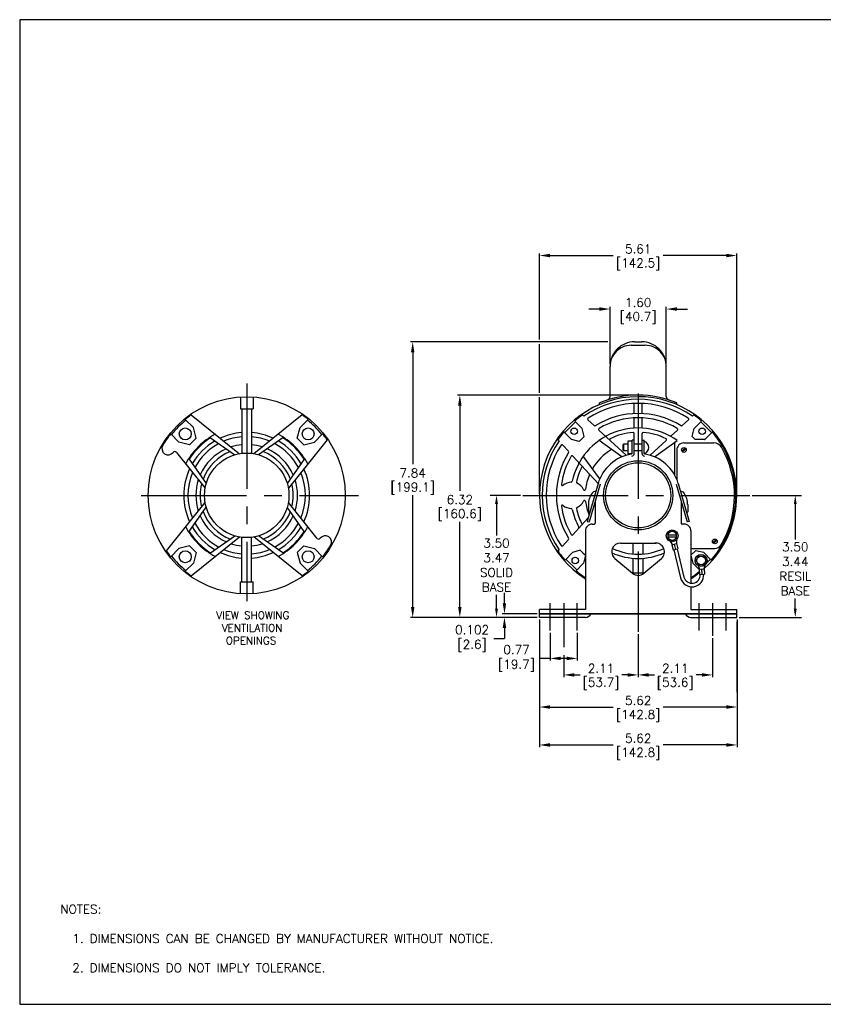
# Model space of a CAD drawing. Extents: x 897.4 to 937.4, y -8.5 to 19.5.
# Tile 1 of 2: x 897.4 to 920.3, y -8.5 to 19.5. Entities that reach past the tile are written whole.
import ezdxf

# ---------------------------------------------------------------- set-up
doc = ezdxf.new("R2010")
doc.units = 0
doc.header["$LTSCALE"] = 4
doc.header["$MEASUREMENT"] = 0
doc.linetypes.add('CENTER2', pattern=[1.125, 0.75, -0.125, 0.125, -0.125])
doc.layers.get('0').update_dxf_attribs({"linetype": 'CONTINUOUS'})
doc.layers.get('DEFPOINTS').update_dxf_attribs({"linetype": 'CONTINUOUS'})
for name, color, linetype in [('CENTER', 40, 'CENTER2'), ('DIMENSIONS', 140, 'CONTINUOUS'), ('DIMENSIONS @ 1', 140, 'CONTINUOUS'), ('TEXT', 140, 'CONTINUOUS'), ('TEXT @ 1', 140, 'CONTINUOUS')]:
    doc.layers.add(name, color=color, linetype=linetype)
doc.styles.add('ROMANS', font='romans.shx')
doc.styles.get("Standard").update_dxf_attribs({"font": 'romans.shx'})
doc.dimstyles.new('DIMSTYLE_1', dxfattribs={"dimtxt": 0.1, "dimasz": 0.15, "dimexe": 0.18, "dimexo": 0.0625, "dimgap": 0.09, "dimtad": 0, "dimtih": 1, "dimtoh": 1, "dimdec": 3, "dimzin": 4, "dimdsep": 46, "dimtxsty": 'Standard', "dimcen": 0.09, "dimadec": 0, "dimazin": 0, "dimtp": 0.005, "dimtm": 0.005, "dimtfac": 1, "dimtdec": 3, "dimtofl": 0, "dimtmove": 0, "dimatfit": 3, "dimfxl": 0, "dimtolj": 1, "dimtzin": 4, "dimarcsym": 0})
doc.dimstyles.get("Standard").update_dxf_attribs({"dimtxt": 0.25, "dimasz": 0.3, "dimexe": 0.0625, "dimexo": 0.0625, "dimgap": 0.0625, "dimtad": 0, "dimtih": 1, "dimtoh": 1, "dimzin": 0, "dimdsep": 46, "dimtxsty": 'Standard', "dimcen": 0, "dimadec": 0, "dimazin": 0, "dimtfac": 1, "dimtofl": 0, "dimtmove": 0, "dimatfit": 3, "dimfxl": 0, "dimtolj": 1, "dimtzin": 0, "dimarcsym": 0})

# ---------------------------------------------------------------- blocks, each defined once
blk = doc.blocks.new('*D133')
at = {"layer": 'DEFPOINTS', "color": 0}
for p in [(912.496, 2.092), (913.271, 2.092), (912.496, 1.302)]:
    blk.add_point(p, dxfattribs=at)
at = {"layer": 'TEXT', "color": 0, "lineweight": -2}
for p, q in [((912.496, 2.03), (912.496, 1.24)), ((913.271, 2.03), (913.271, 1.24)), ((912.496, 1.302), (912.196, 1.302)), ((912.971, 1.302), (912.796, 1.302))]:
    blk.add_line(p, q, dxfattribs=at)
at = {"layer": 'TEXT', "color": 0}
for points in [[(912.796, 1.352), (912.796, 1.252), (912.496, 1.302)], [(912.971, 1.352), (912.971, 1.252), (913.271, 1.302)]]:
    blk.add_solid(points, dxfattribs=at)
at = {"layer": 'TEXT', "color": 0, "insert": (911.455, 1.302), "char_height": 0.25, "attachment_point": 5}
blk.add_mtext('\\A1; 0.77\\P [19.7]', dxfattribs=at)
blk = doc.blocks.new('*D134')
at = {"layer": 'DEFPOINTS', "color": 0}
for p in [(915.002, 2.057), (912.888, 1.46), (912.888, 0.833)]:
    blk.add_point(p, dxfattribs=at)
at = {"layer": 'TEXT', "color": 0, "lineweight": -2}
for p, q in [((915.002, 1.994), (915.002, 0.77)), ((912.888, 1.397), (912.888, 0.77)), ((913.188, 0.833), (913.352, 0.833)), ((914.702, 0.833), (914.537, 0.833))]:
    blk.add_line(p, q, dxfattribs=at)
at = {"layer": 'TEXT', "color": 0}
for points in [[(913.188, 0.883), (913.188, 0.783), (912.888, 0.833)], [(914.702, 0.883), (914.702, 0.783), (915.002, 0.833)]]:
    blk.add_solid(points, dxfattribs=at)
at = {"layer": 'TEXT', "color": 0, "char_height": 0.25, "attachment_point": 5}
for s, insert in [('\\A1;2.11', (913.945, 1.02)), ('\\A1;[53.7]', (913.945, 0.58))]:
    blk.add_mtext(s, dxfattribs=dict(at, insert=insert))
blk = doc.blocks.new('*D135')
at = {"layer": 'DEFPOINTS', "color": 0}
for p in [(915.002, 2.057), (917.113, 1.941), (917.113, 0.833)]:
    blk.add_point(p, dxfattribs=at)
at = {"layer": 'TEXT', "color": 0, "lineweight": -2}
for p, q in [((915.002, 1.994), (915.002, 0.77)), ((917.113, 1.879), (917.113, 0.77)), ((915.302, 0.833), (915.465, 0.833)), ((916.813, 0.833), (916.649, 0.833))]:
    blk.add_line(p, q, dxfattribs=at)
at = {"layer": 'TEXT', "color": 0}
for points in [[(915.302, 0.883), (915.302, 0.783), (915.002, 0.833)], [(916.813, 0.883), (916.813, 0.783), (917.113, 0.833)]]:
    blk.add_solid(points, dxfattribs=at)
at = {"layer": 'TEXT', "color": 0, "char_height": 0.25, "attachment_point": 5}
for s, insert in [('\\A1;2.11', (916.057, 1.02)), ('\\A1;[53.6]', (916.057, 0.58))]:
    blk.add_mtext(s, dxfattribs=dict(at, insert=insert))
blk = doc.blocks.new('*D136')
at = {"layer": 'DEFPOINTS', "color": 0}
for p in [(912.191, 2.571), (911.198, 2.469), (912.191, 2.469)]:
    blk.add_point(p, dxfattribs=at)
at = {"layer": 'TEXT', "color": 0, "lineweight": -2}
for p, q in [((911.198, 2.871), (911.198, 3.171)), ((912.128, 2.571), (911.135, 2.571)), ((912.128, 2.469), (911.135, 2.469)), ((911.198, 2.169), (911.198, 1.869)), ((910.898, 1.869), (911.198, 1.869))]:
    blk.add_line(p, q, dxfattribs=at)
at = {"layer": 'TEXT', "color": 0}
for points in [[(911.148, 2.871), (911.248, 2.871), (911.198, 2.571)], [(911.148, 2.169), (911.248, 2.169), (911.198, 2.469)]]:
    blk.add_solid(points, dxfattribs=at)
at = {"layer": 'TEXT', "color": 0, "insert": (910.192, 1.869), "char_height": 0.25, "attachment_point": 5}
blk.add_mtext('\\A1; 0.102\\P [2.6]', dxfattribs=at)
blk = doc.blocks.new('*D115')
at = {"layer": 'DEFPOINTS', "color": 0}
for p in [(918.182, 5.94), (919.47, 5.94), (917.813, 2.469)]:
    blk.add_point(p, dxfattribs=at)
at = {"layer": 'DIMENSIONS', "color": 0, "lineweight": -2}
for p, q in [((918.245, 5.94), (919.65, 5.94)), ((919.47, 5.69), (919.47, 4.688)), ((919.47, 2.719), (919.47, 3.008)), ((917.875, 2.469), (919.65, 2.469))]:
    blk.add_line(p, q, dxfattribs=at)
at = {"layer": 'DIMENSIONS', "color": 0}
for points in [[(919.428, 5.69), (919.511, 5.69), (919.47, 5.94)], [(919.428, 2.719), (919.511, 2.719), (919.47, 2.469)]]:
    blk.add_solid(points, dxfattribs=at)
at = {"layer": 'DIMENSIONS', "color": 0, "insert": (919.47, 3.848), "char_height": 0.25, "attachment_point": 5}
blk.add_mtext('\\A1;3.50\\P3.44\\PRESIL\\PBASE', dxfattribs=at)
blk = doc.blocks.new('*D117')
at = {"layer": 'DEFPOINTS', "color": 0}
for p in [(910.972, 5.94), (911.719, 5.94), (912.091, 2.469)]:
    blk.add_point(p, dxfattribs=at)
at = {"layer": 'DIMENSIONS', "color": 0, "lineweight": -2}
for p, q in [((911.656, 5.94), (910.792, 5.94)), ((910.972, 5.69), (910.972, 4.794)), ((910.972, 2.719), (910.972, 3.114)), ((912.028, 2.469), (910.792, 2.469))]:
    blk.add_line(p, q, dxfattribs=at)
at = {"layer": 'DIMENSIONS', "color": 0}
for points in [[(910.931, 5.69), (911.014, 5.69), (910.972, 5.94)], [(910.931, 2.719), (911.014, 2.719), (910.972, 2.469)]]:
    blk.add_solid(points, dxfattribs=at)
at = {"layer": 'DIMENSIONS', "color": 0, "insert": (910.972, 3.954), "char_height": 0.25, "attachment_point": 5}
blk.add_mtext('\\A1;3.50\\P3.47\\PSOLID\\PBASE', dxfattribs=at)
blk = doc.blocks.new('*D137')
at = {"layer": 'DEFPOINTS', "color": 0}
for p in [(912.191, 2.469), (917.813, 2.469), (912.191, -0.08)]:
    blk.add_point(p, dxfattribs=at)
at = {"layer": 'TEXT', "color": 0, "lineweight": -2}
for p, q in [((912.191, 2.406), (912.191, -0.143)), ((917.813, 2.406), (917.813, -0.143)), ((912.491, -0.08), (914.29, -0.08)), ((917.513, -0.08), (915.713, -0.08))]:
    blk.add_line(p, q, dxfattribs=at)
at = {"layer": 'TEXT', "color": 0}
for points in [[(912.491, -0.03), (912.491, -0.13), (912.191, -0.08)], [(917.513, -0.03), (917.513, -0.13), (917.813, -0.08)]]:
    blk.add_solid(points, dxfattribs=at)
at = {"layer": 'TEXT', "color": 0, "char_height": 0.25, "attachment_point": 5}
for s, insert in [('\\A1;5.62', (915.002, 0.107)), ('\\A1;[142.8]', (915.002, -0.333))]:
    blk.add_mtext(s, dxfattribs=dict(at, insert=insert))
blk = doc.blocks.new('*D146')
at = {"layer": 'DEFPOINTS', "color": 0}
for p in [(908.588, 10.306), (914.201, 10.306), (912.191, 2.469)]:
    blk.add_point(p, dxfattribs=at)
at = {"layer": 'DIMENSIONS', "color": 0, "lineweight": -2}
for p, q in [((914.139, 10.306), (908.526, 10.306)), ((908.588, 10.006), (908.588, 6.828)), ((908.588, 2.769), (908.588, 5.947)), ((912.128, 2.469), (908.526, 2.469))]:
    blk.add_line(p, q, dxfattribs=at)
at = {"layer": 'DIMENSIONS', "color": 0}
for points in [[(908.538, 10.006), (908.638, 10.006), (908.588, 10.306)], [(908.538, 2.769), (908.638, 2.769), (908.588, 2.469)]]:
    blk.add_solid(points, dxfattribs=at)
at = {"layer": 'DIMENSIONS', "color": 0, "char_height": 0.25, "attachment_point": 5}
for s, insert in [('\\A1;7.84', (908.588, 6.575)), ('\\A1;[199.1]', (908.588, 6.134))]:
    blk.add_mtext(s, dxfattribs=dict(at, insert=insert))
blk = doc.blocks.new('*D147')
at = {"layer": 'DEFPOINTS', "color": 0}
for p in [(909.929, 8.792), (915.002, 8.792), (912.191, 2.469)]:
    blk.add_point(p, dxfattribs=at)
at = {"layer": 'DIMENSIONS', "color": 0, "lineweight": -2}
for p, q in [((914.939, 8.792), (909.866, 8.792)), ((909.929, 8.492), (909.929, 6.071)), ((909.929, 2.769), (909.929, 5.19)), ((912.128, 2.469), (909.866, 2.469))]:
    blk.add_line(p, q, dxfattribs=at)
at = {"layer": 'DIMENSIONS', "color": 0}
for points in [[(909.879, 8.492), (909.979, 8.492), (909.929, 8.792)], [(909.879, 2.769), (909.979, 2.769), (909.929, 2.469)]]:
    blk.add_solid(points, dxfattribs=at)
at = {"layer": 'DIMENSIONS', "color": 0, "char_height": 0.25, "attachment_point": 5}
for s, insert in [('\\A1;6.32', (909.929, 5.818)), ('\\A1;[160.6]', (909.929, 5.377))]:
    blk.add_mtext(s, dxfattribs=dict(at, insert=insert))
blk = doc.blocks.new('*D148')
at = {"layer": 'DEFPOINTS', "color": 0}
for p in [(912.191, 2.469), (917.813, 2.469), (917.813, -1.158)]:
    blk.add_point(p, dxfattribs=at)
at = {"layer": 'DIMENSIONS', "color": 0, "lineweight": -2}
for p, q in [((912.191, 2.406), (912.191, -1.22)), ((917.813, 2.406), (917.813, -1.22)), ((912.491, -1.158), (914.29, -1.158)), ((917.513, -1.158), (915.713, -1.158))]:
    blk.add_line(p, q, dxfattribs=at)
at = {"layer": 'DIMENSIONS', "color": 0}
for points in [[(912.491, -1.108), (912.491, -1.208), (912.191, -1.158)], [(917.513, -1.108), (917.513, -1.208), (917.813, -1.158)]]:
    blk.add_solid(points, dxfattribs=at)
at = {"layer": 'DIMENSIONS', "color": 0, "char_height": 0.25, "attachment_point": 5}
for s, insert in [('\\A1;5.62', (915.002, -0.97)), ('\\A1;[142.8]', (915.002, -1.411))]:
    blk.add_mtext(s, dxfattribs=dict(at, insert=insert))
blk = doc.blocks.new('*D150')
at = {"layer": 'DEFPOINTS', "color": 0}
for p in [(915.802, 11.237), (914.201, 9.606), (915.802, 9.606)]:
    blk.add_point(p, dxfattribs=at)
at = {"layer": 'DIMENSIONS', "color": 0, "lineweight": -2}
for p, q in [((913.901, 11.237), (913.601, 11.237)), ((914.201, 9.668), (914.201, 11.3)), ((915.802, 9.668), (915.802, 11.3)), ((916.102, 11.237), (916.402, 11.237))]:
    blk.add_line(p, q, dxfattribs=at)
at = {"layer": 'DIMENSIONS', "color": 0}
for points in [[(913.901, 11.287), (913.901, 11.187), (914.201, 11.237)], [(916.102, 11.287), (916.102, 11.187), (915.802, 11.237)]]:
    blk.add_solid(points, dxfattribs=at)
at = {"layer": 'DIMENSIONS', "color": 0, "char_height": 0.25, "attachment_point": 5}
for s, insert in [('\\A1;1.60', (915.002, 11.425)), ('\\A1;[40.7]', (915.002, 10.984))]:
    blk.add_mtext(s, dxfattribs=dict(at, insert=insert))
blk = doc.blocks.new('*D156')
at = {"layer": 'DEFPOINTS', "color": 0}
for p in [(917.807, 12.759), (912.196, 5.94), (917.807, 5.94)]:
    blk.add_point(p, dxfattribs=at)
at = {"layer": 'DIMENSIONS', "color": 0, "lineweight": -2}
for p, q in [((912.196, 10.368), (912.196, 12.821)), ((912.496, 12.759), (914.29, 12.759)), ((917.507, 12.759), (915.713, 12.759)), ((917.807, 6.002), (917.807, 12.821)), ((912.196, 8.854), (912.196, 10.243)), ((912.196, 6.002), (912.196, 8.729))]:
    blk.add_line(p, q, dxfattribs=at)
at = {"layer": 'DIMENSIONS', "color": 0}
for points in [[(912.496, 12.809), (912.496, 12.709), (912.196, 12.759)], [(917.507, 12.809), (917.507, 12.709), (917.807, 12.759)]]:
    blk.add_solid(points, dxfattribs=at)
at = {"layer": 'DIMENSIONS', "color": 0, "char_height": 0.25, "attachment_point": 5}
for s, insert in [('\\A1;5.61', (915.002, 12.946)), ('\\A1;[142.5]', (915.002, 12.506))]:
    blk.add_mtext(s, dxfattribs=dict(at, insert=insert))

msp = doc.modelspace()

# ---------------------------------------------------------------- linework, layer by layer
for p, q in [((914.80146, 10.20571), (915.2016, 10.20571)), ((914.90149, 10.30575), (915.10157, 10.30575)), ((914.20125, 8.75098), (914.20125, 9.60553)), ((915.80181, 8.75098), (915.80181, 9.6075)), ((903.68644, 8.73579), (903.68644, 8.40072)), ((904.04656, 8.73579), (904.04656, 8.40072)), ((903.68644, 8.40072), (904.04656, 8.40072)), ((903.72645, 8.40072), (903.72645, 7.13334)), ((904.00655, 8.40072), (904.00655, 7.13334)), ((913.90115, 8.52108), (913.90115, 8.57075)), ((914.89172, 8.26307), (914.89172, 8.55346)), ((915.11134, 8.26307), (915.11134, 8.55346)), ((916.10191, 8.52108), (916.10191, 8.57075)), ((902.28617, 8.22514), (903.66437, 7.12441)), ((905.44683, 8.22514), (904.06863, 7.12441)), ((913.45828, 8.19296), (913.42263, 8.22612)), ((914.89172, 7.85237), (914.89172, 8.14289)), ((915.11134, 7.85237), (915.11134, 8.14289)), ((916.54478, 8.19296), (916.58043, 8.22612)), ((902.1177, 8.09893), (902.35003, 7.8666)), ((902.43058, 7.56678), (902.35003, 7.8666)), ((905.30242, 7.56678), (905.38297, 7.8666)), ((905.6153, 8.09893), (905.38297, 7.8666)), ((912.91144, 7.72226), (913.21913, 8.02996)), ((913.19674, 8.05235), (913.40902, 7.84007)), ((913.46943, 7.6152), (913.40902, 7.84007)), ((913.74688, 7.92452), (913.57267, 8.08657)), ((916.25617, 7.92452), (916.43039, 8.08657)), ((916.53363, 7.6152), (916.59404, 7.84007)), ((916.80632, 8.05235), (916.59404, 7.84007)), ((917.09162, 7.72227), (916.78392, 8.02996)), ((901.70744, 7.68866), (901.93977, 7.45634)), ((902.23959, 7.37579), (902.43058, 7.56678)), ((902.84097, 7.57564), (903.53275, 7.09426)), ((904.89203, 7.57564), (904.20025, 7.09426)), ((905.49341, 7.37579), (905.30242, 7.56678)), ((906.02556, 7.68866), (905.79323, 7.45634)), ((912.88905, 7.74466), (913.10132, 7.53237)), ((913.39781, 7.54359), (913.46943, 7.6152)), ((914.66164, 7.07864), (913.88343, 7.7959)), ((914.89172, 7.1328), (914.89172, 7.69994)), ((915.11134, 7.1328), (915.11134, 7.69994)), ((916.11892, 7.79688), (915.94198, 7.6323)), ((916.62092, 7.52791), (916.53363, 7.6152)), ((917.11401, 7.74466), (916.90173, 7.53237)), ((902.23959, 7.37579), (901.93977, 7.45634)), ((906.15176, 7.52019), (905.05104, 6.142)), ((905.49341, 7.37579), (905.79323, 7.45634)), ((912.75065, 7.48634), (912.71764, 7.52216)), ((913.01807, 7.19622), (912.85667, 7.37133)), ((913.32619, 7.47197), (913.10132, 7.53237)), ((913.39781, 7.54359), (913.32619, 7.47197)), ((914.53263, 7.03186), (913.89044, 7.50039)), ((914.5799, 7.39539), (914.56478, 7.37038)), ((914.56478, 7.37038), (914.56478, 7.23034)), ((914.5799, 7.39539), (914.5799, 7.20532)), ((914.70515, 7.39539), (914.5799, 7.39539)), ((914.70495, 7.37038), (914.70495, 7.23034)), ((914.70515, 7.48467), (914.70515, 7.11604)), ((914.8287, 7.48467), (914.70515, 7.48467)), ((914.8287, 7.11604), (914.8287, 7.51294)), ((914.89172, 7.51294), (914.8287, 7.51294)), ((915.11134, 7.39539), (914.89172, 7.39539)), ((915.11134, 7.51294), (915.17436, 7.51294)), ((915.17436, 7.12705), (915.17436, 7.51294)), ((915.34142, 7.07864), (915.80098, 7.50221)), ((915.47043, 7.03186), (916.11262, 7.50039)), ((916.04189, 6.51429), (916.04189, 7.44878)), ((916.24335, 7.19682), (916.33802, 7.28741)), ((916.30198, 7.43039), (917.15421, 7.43039)), ((916.88514, 7.52791), (916.62092, 7.52791)), ((916.88514, 7.52791), (916.90173, 7.53237)), ((901.86678, 7.16268), (902.68196, 6.142)), ((913.86274, 6.27978), (913.14524, 7.05823)), ((913.90954, 6.40876), (913.441, 7.05095)), ((914.56478, 7.23034), (914.5799, 7.20532)), ((914.70515, 7.20532), (914.5799, 7.20532)), ((914.8287, 7.11604), (914.70515, 7.11604)), ((915.11134, 7.20532), (914.89172, 7.20532)), ((916.10191, 7.23031), (916.10191, 6.38874)), ((916.26367, 7.17471), (916.35921, 7.26615)), ((902.23072, 6.9654), (902.71212, 6.27362)), ((905.50228, 6.9654), (905.02089, 6.27362)), ((913.86043, 6.27185), (913.54879, 5.20062)), ((913.92094, 6.25423), (913.6093, 5.18302)), ((916.08212, 6.25423), (916.39376, 5.18302)), ((916.14263, 6.27185), (916.45427, 5.20062)), ((913.79717, 6.05441), (913.78737, 6.05441)), ((916.21569, 6.05441), (916.21318, 6.05441)), ((901.58125, 4.35955), (902.68196, 5.73774)), ((902.23072, 4.91434), (902.71212, 5.60612)), ((905.50228, 4.91434), (905.02089, 5.60612)), ((905.86622, 4.71706), (905.05104, 5.73774)), ((913.58604, 5.67928), (913.58604, 5.47286)), ((913.78111, 5.77357), (913.78111, 5.1491)), ((916.22195, 5.77358), (916.22195, 5.1491)), ((916.41703, 5.67928), (916.41703, 5.47286)), ((913.57374, 5.2864), (913.14524, 4.8215)), ((913.54879, 5.20062), (913.6093, 5.18302)), ((913.69108, 5.11909), (913.7511, 5.11909)), ((916.31199, 5.11909), (916.25196, 5.11909)), ((916.45427, 5.20062), (916.39376, 5.18302)), ((902.84097, 4.30409), (903.53275, 4.78549)), ((904.89203, 4.30409), (904.20025, 4.78549)), ((913.50101, 4.92902), (913.50082, 2.69292)), ((915.96982, 4.93237), (915.84478, 4.86018)), ((915.84478, 4.86018), (915.84478, 4.71579)), ((915.84478, 4.81299), (916.09486, 4.81299)), ((915.84478, 4.76298), (916.09486, 4.76298)), ((916.09486, 4.86018), (915.96982, 4.93237)), ((916.09486, 4.71579), (916.09486, 4.86018)), ((916.50205, 4.92902), (916.50205, 3.44002)), ((902.23959, 4.50395), (901.93977, 4.4234)), ((902.43058, 4.31296), (902.23959, 4.50395)), ((902.28618, 3.65461), (903.66438, 4.75533)), ((903.72645, 3.47902), (903.72645, 4.74639)), ((904.00655, 3.47902), (904.00655, 4.74639)), ((905.44683, 3.65462), (904.06863, 4.75533)), ((905.30242, 4.31296), (905.49341, 4.50395)), ((905.49341, 4.50395), (905.79323, 4.4234)), ((913.01807, 4.68353), (912.85667, 4.50841)), ((914.50136, 4.5839), (915.5017, 4.5839)), ((914.86148, 4.27093), (914.86148, 4.5839)), ((915.14158, 4.27093), (915.14158, 4.5839)), ((915.84478, 4.71579), (915.96982, 4.6436)), ((915.90811, 4.6322), (915.96679, 4.53756)), ((915.95892, 4.53565), (916.09503, 4.56864)), ((915.95892, 4.53565), (915.99503, 4.38667)), ((915.96982, 4.6436), (916.09486, 4.71579)), ((916.02698, 4.55215), (916.06308, 4.40316)), ((916.096, 4.67774), (916.08716, 4.56673)), ((916.09503, 4.56864), (916.13114, 4.41965)), ((917.12412, 4.59591), (917.21879, 4.68651)), ((917.14443, 4.57381), (917.23997, 4.66526)), ((901.70744, 4.19107), (901.93977, 4.4234)), ((902.43058, 4.31296), (902.35003, 4.01314)), ((905.30242, 4.31296), (905.38297, 4.01314)), ((906.02556, 4.19107), (905.79323, 4.4234)), ((912.75065, 4.39338), (912.71764, 4.35756)), ((912.92087, 4.09848), (913.12941, 4.31444)), ((913.35319, 4.37876), (913.12941, 4.31444)), ((913.42605, 4.3084), (913.35319, 4.37876)), ((913.42605, 4.3084), (913.4989, 4.23805)), ((913.4989, 4.23805), (913.44243, 4.01215)), ((915.99503, 4.38667), (916.13114, 4.41965)), ((916.01447, 4.39138), (916.20793, 3.59311)), ((916.11169, 4.41494), (916.30515, 3.61667)), ((916.50205, 4.42935), (917.18274, 4.42935)), ((916.62975, 4.35933), (916.50416, 4.23805)), ((916.50416, 4.23805), (916.56064, 4.01215)), ((916.86927, 4.31897), (916.62975, 4.35933)), ((916.64745, 4.08774), (916.71878, 4.21128)), ((916.71878, 4.21128), (916.86143, 4.21128)), ((916.86143, 4.21128), (916.93276, 4.08774)), ((917.08219, 4.09848), (916.86927, 4.31897)), ((902.1177, 3.78081), (902.35003, 4.01314)), ((905.6153, 3.78081), (905.38297, 4.01314)), ((912.94286, 4.12126), (913.25588, 3.81898)), ((913.23389, 3.79622), (913.44243, 4.01215)), ((914.3405, 4.14233), (914.84068, 3.72218)), ((914.86148, 3.73831), (914.86148, 4.15048)), ((915.14158, 3.73831), (915.14158, 4.15048)), ((915.16238, 3.72218), (915.66295, 4.14266)), ((916.73624, 3.83031), (916.56064, 4.01215)), ((916.71878, 3.9642), (916.64745, 4.08774)), ((916.70412, 3.94044), (916.74364, 3.84165)), ((916.86143, 3.9642), (916.71878, 3.9642)), ((916.93276, 4.08774), (916.86143, 3.9642)), ((916.89398, 3.95246), (916.86724, 3.84948)), ((916.93859, 4.00383), (917.0602, 4.12126)), ((914.82147, 3.73831), (915.18159, 3.73831)), ((916.73555, 3.84114), (916.87532, 3.84999)), ((916.73555, 3.84114), (916.74524, 3.68815)), ((916.74524, 3.68815), (916.88501, 3.697)), ((916.80544, 3.84556), (916.81513, 3.69257)), ((916.87532, 3.84999), (916.88501, 3.697)), ((903.68644, 3.14395), (903.68644, 3.47902)), ((903.68644, 3.47902), (904.04656, 3.47902)), ((904.04656, 3.14395), (904.04656, 3.47902)), ((916.50205, 3.33939), (916.50224, 2.69292)), ((912.19056, 2.46884), (912.19056, 2.69292)), ((913.50082, 2.69292), (912.19056, 2.69292)), ((917.8125, 2.57088), (912.19056, 2.57088)), ((917.8125, 2.55751), (912.19056, 2.55751)), ((916.50224, 2.69292), (917.8125, 2.69292)), ((917.8125, 2.46884), (917.8125, 2.69292)), ((913.50082, 2.46884), (912.19056, 2.46884)), ((912.19056, 2.29407), (912.19056, 1.13424)), ((916.50224, 2.46884), (917.8125, 2.46884)), ((917.8125, 2.34457), (917.8125, 0.34181))]:
    msp.add_line(p, q)
for centre, radius in [((903.8665, 5.93987), 2.80172), ((902.11846, 7.68791), 0.16906), ((905.61454, 7.68791), 0.16906), ((913.1809, 7.7605), 0.09266), ((916.82216, 7.7605), 0.09266), ((916.30198, 7.23031), 0.06752), ((903.8665, 5.93987), 1.20166), ((915.00153, 5.93987), 0.98534), ((915.00153, 5.93987), 0.92532), ((915.96982, 4.78798), 0.16756), ((917.18274, 4.62941), 0.06752), ((902.11846, 4.19183), 0.16906), ((905.61454, 4.19183), 0.16906), ((916.7901, 4.08774), 0.17056), ((916.7901, 4.08774), 0.12354), ((913.21296, 4.08774), 0.09266)]:
    msp.add_circle(centre, radius)
for centre, radius, start, end in [((914.90149, 9.6055), 0.70024, 90.000034, 180.000068), ((914.80146, 9.6055), 0.60021, 90.000034, 180.000068), ((915.10157, 9.6055), 0.70024, 0, 90.000034), ((915.2016, 9.6055), 0.60021, 0, 90.000034), ((915.00153, 5.93987), 2.80597, 311.85534, 237.672384), ((915.00153, 5.93987), 2.85173, 67.302656, 112.697344), ((914.10122, 8.75098), 0.10003, 287.758593, 0.000137), ((915.90184, 8.75098), 0.10003, 180.000068, 252.241407), ((915.00153, 5.93987), 2.73094, 55.590911, 124.409103), ((915.00153, 5.93987), 2.6159, 56.998694, 123.00132), ((903.8665, 5.93987), 2.77846, 124.62918, 129.0068), ((903.8665, 5.93987), 2.77846, 50.993175, 55.370812), ((915.00153, 5.93987), 2.77846, 124.629199, 130.508688), ((913.5931, 8.10854), 0.03001, 123.00132, 227.074387), ((915.00153, 5.93987), 2.3258, 58.40593, 121.594077), ((915.00153, 5.93987), 2.20576, 59.72347, 120.276571), ((916.40996, 8.10854), 0.03001, 312.925695, 56.998885), ((915.00153, 5.93987), 2.77846, 49.491332, 55.370804), ((903.8665, 5.93987), 2.75095, 128.946667, 141.053346), ((903.8665, 5.93987), 2.75095, 38.946668, 51.05333), ((915.00153, 5.93987), 1.91566, 54.549251, 167.987349), ((913.76732, 7.9465), 0.03001, 227.074387, 301.594268), ((913.90457, 7.81886), 0.03001, 120.276571, 227.074387), ((916.09849, 7.81886), 0.03001, 312.925695, 59.72347), ((916.23573, 7.9465), 0.03001, 238.405923, 312.925695), ((903.8665, 5.93987), 2.77846, 140.993241, 149.250012), ((903.8665, 5.93987), 1.95067, 117.193145, 152.806911), ((903.8665, 5.93987), 1.93067, 122.085205, 147.914902), ((903.8665, 5.93987), 1.79062, 94.485827, 114.870305), ((903.8665, 5.93987), 1.67058, 94.808894, 112.796943), ((903.8665, 5.93987), 1.79062, 65.129732, 85.514185), ((903.8665, 5.93987), 1.67058, 67.203105, 85.191144), ((903.8665, 5.93987), 1.95067, 27.193072, 62.806919), ((903.8665, 5.93987), 1.93067, 32.085197, 57.914849), ((903.8665, 5.93987), 2.77846, 34.629172, 39.006773), ((915.00153, 5.93987), 2.77846, 139.491303, 145.285445), ((914.08151, 7.65428), 0.03001, 227.074387, 298.219638), ((915.00153, 5.93987), 1.79562, 94.542053, 116.185087), ((914.86171, 7.69994), 0.03001, 0, 94.542053), ((915.14135, 7.69994), 0.03001, 85.457959, 180.000068), ((915.00153, 5.93987), 1.79562, 63.814915, 85.457959), ((915.92155, 7.65428), 0.03001, 241.780389, 312.925695), ((915.00153, 5.93987), 2.77846, 318.491385, 40.508697), ((901.63127, 7.26969), 0.17756, 149.248266, 322.549162), ((903.8665, 5.93987), 1.79062, 120.161384, 149.838727), ((903.8665, 5.93987), 1.67058, 118.225433, 151.774678), ((903.8665, 5.93987), 1.4455, 95.559918, 107.810326), ((903.8665, 5.93987), 1.4455, 72.189705, 84.440135), ((903.8665, 5.93987), 1.67058, 28.225322, 61.77469), ((903.8665, 5.93987), 1.79062, 30.161268, 59.838724), ((915.00153, 5.93987), 2.73094, 145.508815, 214.491276), ((915.00153, 5.93987), 2.6159, 146.927521, 213.07247), ((912.8346, 7.35098), 0.03001, 42.666716, 146.927521), ((914.22241, 7.52427), 0.03001, 116.185087, 227.33339), ((915.1239, 7.30035), 0.18051, 286.233884, 73.766225), ((915.78064, 7.52427), 0.03001, 312.666815, 63.814915), ((916.30198, 7.23031), 0.20007, 90.000034, 180.000068), ((917.15421, 7.1803), 0.25009, 30.2673, 90.000034), ((915.01153, 5.92987), 2.73094, 329.080469, 30.267149), ((901.81988, 7.12524), 0.06002, 38.613026, 142.549217), ((903.8665, 5.93987), 1.4455, 113.590796, 156.409253), ((903.8665, 5.93987), 1.32546, 110.343093, 159.656923), ((903.8665, 5.93987), 1.32546, 20.343117, 69.65689), ((903.8665, 5.93987), 1.4455, 23.590776, 66.40922), ((915.00153, 5.93987), 2.3258, 148.354547, 211.645594), ((915.00153, 5.93987), 2.20576, 149.69075, 171.861544), ((912.996, 7.17587), 0.03001, 328.354615, 42.666706), ((913.12318, 7.0379), 0.03001, 42.666716, 149.69075), ((915.00153, 5.93987), 1.50552, 120.158725, 149.841344), ((915.00153, 5.93987), 1.18841, 99.182517, 163.779188), ((914.80869, 7.1328), 0.02001, 279.18027, 303.120993), ((914.80869, 7.1328), 0.08303, 279.182067, 0.000137), ((915.19437, 7.13279), 0.08303, 180.000068, 260.81718), ((915.19437, 7.13279), 0.02001, 180.000068, 260.816489), ((915.00153, 5.93987), 1.18841, 16.220839, 80.817582), ((915.00153, 5.93987), 1.79562, 153.814904, 167.892801), ((913.28717, 6.85997), 0.03001, 331.77732, 42.666706), ((913.41712, 6.71898), 0.03001, 42.666716, 153.814904), ((903.8665, 5.93987), 1.79062, 155.129692, 204.870324), ((903.8665, 5.93987), 1.67058, 157.203061, 202.79697), ((903.8665, 5.93987), 1.67058, 337.20303, 22.796939), ((903.8665, 5.93987), 1.79062, 335.12973, 24.870303), ((915.00153, 5.93987), 1.50552, 157.175979, 173.439157), ((913.58623, 6.5355), 0.03001, 337.175938, 42.666706), ((903.8665, 5.93987), 1.4455, 162.189776, 197.810343), ((903.8665, 5.93987), 1.32546, 165.708142, 194.291893), ((903.8665, 5.93987), 1.32546, 345.708115, 14.291854), ((903.8665, 5.93987), 1.4455, 342.189854, 17.810318), ((912.84769, 6.24788), 0.03001, 171.860238, 310.512197), ((913.11088, 5.93987), 0.37513, 91.755795, 130.512893), ((913.09847, 6.34482), 0.03001, 271.756281, 347.98602), ((913.27519, 6.31019), 0.03001, 167.892776, 246.070246), ((913.11088, 5.93987), 0.37513, 25.661854, 66.072663), ((913.47606, 6.11531), 0.03001, 205.660924, 353.439559), ((913.47624, 6.11493), 0.03001, 205.59984, 270.000109), ((914.14624, 5.67928), 0.56019, 144.581478, 180.000068), ((913.78754, 5.93437), 0.12004, 90.000034, 144.581526), ((916.21552, 5.93437), 0.12004, 35.418738, 94.550679), ((915.84901, 5.67928), 0.56019, 0, 35.418546), ((912.84769, 5.63185), 0.03001, 49.487807, 188.139762), ((915.00153, 5.93987), 2.20576, 188.138489, 210.309299), ((913.11088, 5.93987), 0.37513, 229.487355, 268.244367), ((913.11088, 5.93987), 0.37513, 293.927396, 334.338092), ((913.47606, 5.76442), 0.03001, 6.560441, 154.339213), ((913.47624, 5.7648), 0.03001, 90.000034, 154.399421), ((915.00153, 5.93987), 1.50552, 186.560985, 201.652641), ((903.8665, 5.93987), 1.4455, 203.590801, 246.409246), ((903.8665, 5.93987), 1.32546, 200.343215, 249.657064), ((903.8665, 5.93987), 1.32546, 290.34307, 339.656883), ((903.8665, 5.93987), 1.4455, 293.59074, 336.409213), ((913.09847, 5.53491), 0.03001, 12.013023, 88.243911), ((915.00153, 5.93987), 1.91566, 192.01279, 208.222736), ((913.27519, 5.56954), 0.03001, 113.926626, 192.10716), ((915.00153, 5.93987), 1.79562, 192.107317, 206.185157), ((913.62605, 5.47286), 0.04001, 180.000068, 256.438741), ((916.377, 5.47286), 0.04001, 285.907434, 0.000137), ((903.8665, 5.93987), 1.95067, 207.193182, 242.806947), ((903.8665, 5.93987), 1.79062, 210.161309, 239.838861), ((903.8665, 5.93987), 1.67058, 208.225363, 241.774697), ((903.8665, 5.93987), 1.67058, 298.225292, 331.774743), ((903.8665, 5.93987), 1.95067, 297.193067, 332.807023), ((903.8665, 5.93987), 1.79062, 300.161245, 329.838899), ((913.41712, 5.16075), 0.03001, 206.185096, 317.333294), ((913.69108, 4.92902), 0.19007, 90.000034, 180.000068), ((913.7511, 5.1491), 0.03001, 270.000109, 0.000137), ((916.25196, 5.1491), 0.03001, 180.000068, 270.000109), ((916.31199, 4.92902), 0.19007, 0, 90.000034), ((903.8665, 5.93987), 1.93067, 212.085193, 237.914819), ((903.8665, 5.93987), 1.93067, 302.085181, 327.914858), ((906.10173, 4.61005), 0.17756, 329.248338, 142.549358), ((913.12318, 4.84183), 0.03001, 210.309386, 317.333294), ((913.28717, 5.01976), 0.03001, 317.333294, 28.22268), ((915.96982, 4.78798), 0.12504, 11.310275, 168.689824), ((915.96982, 4.78798), 0.12504, 191.31019, 348.689779), ((903.8665, 5.93987), 1.4455, 252.189687, 264.440217), ((903.8665, 5.93987), 1.4455, 275.559983, 287.810394), ((905.91312, 4.75452), 0.06002, 218.613149, 322.549194), ((903.8665, 5.93987), 2.77846, 320.993309, 329.250088), ((912.8346, 4.52875), 0.03001, 221.566862, 317.333294), ((912.996, 4.70386), 0.03001, 317.333294, 31.645658), ((914.50136, 4.33381), 0.25009, 90.000034, 229.96865), ((915.5017, 4.33381), 0.25009, 310.148717, 96.15608), ((917.18274, 4.62941), 0.20007, 270.000109, 329.080469), ((903.8665, 5.93987), 2.77846, 214.629237, 219.006896), ((903.8665, 5.93987), 2.75095, 218.946686, 231.053385), ((903.8665, 5.93987), 1.79062, 245.129906, 265.51419), ((903.8665, 5.93987), 1.67058, 247.203225, 265.191122), ((903.8665, 5.93987), 1.67058, 274.808998, 292.796983), ((903.8665, 5.93987), 1.79062, 274.485959, 294.870282), ((903.8665, 5.93987), 2.75095, 308.946647, 321.053414), ((915.00153, 5.93987), 2.77846, 214.714551, 221.508693), ((915.00153, 5.93561), 1.79062, 245.271657, 294.728453), ((915.00153, 5.93561), 1.67058, 244.096532, 295.903453), ((903.8665, 5.93987), 2.77846, 230.993204, 235.370812), ((903.8665, 5.93987), 2.77846, 304.665121, 309.006937), ((915.00153, 5.93987), 2.77846, 230.491445, 237.312665), ((915.00153, 3.91367), 0.25009, 229.992019, 310.030033), ((916.53222, 3.6717), 0.33367, 193.622965, 4.130246), ((916.53222, 3.6717), 0.23364, 193.622965, 4.347452), ((915.00153, 5.93987), 2.77846, 302.687298, 308.730849), ((915.00153, 5.93987), 2.80597, 302.32757, 308.336886), ((913.50082, 2.6359), 0.16706, 270.000109, 340.771353), ((916.50224, 2.6359), 0.16706, 199.228796, 270.000109)]:
    msp.add_arc(centre, radius, start, end)
at = {"layer": 'CENTER'}
for p, q in [((903.8665, 9.12053), (903.8665, 2.93468)), ((915.00153, 8.84054), (915.00153, 2.05699)), ((900.86547, 5.93987), (907.05076, 5.93987)), ((911.71875, 5.93987), (918.18203, 5.93987)), ((912.49591, 2.09206), (912.49591, 2.87557)), ((912.88322, 2.87557), (912.88798, 1.62547)), ((913.27053, 2.09206), (913.27053, 2.87557)), ((916.73253, 2.09206), (916.73253, 2.87557)), ((917.11118, 2.87557), (917.11279, 1.94141)), ((917.50715, 2.09206), (917.50715, 2.87557))]:
    msp.add_line(p, q, dxfattribs=at)
at = {"layer": 'DEFPOINTS'}
msp.add_lwpolyline([(897.40933, -8.5339), (937.40933, -8.5339), (937.40933, 19.4661), (897.40933, 19.4661)], close=True, dxfattribs=at)
at = {"layer": 'DIMENSIONS'}
for p, q in [((912.19556, 8.96082), (912.19556, 9.72361)), ((912.19556, 5.97925), (912.19556, 8.4965))]:
    msp.add_line(p, q, dxfattribs=at)

# ---------------------------------------------------------------- texts
at = {"layer": 'DIMENSIONS', "insert": (902.8491, 2.63956), "char_height": 0.216375, "attachment_point": 1, "style": 'ROMANS'}
msp.add_mtext_dynamic_manual_height_columns('{\\W1.03595; }VIEW SHOWING \\P{\\W2.08357; }VENTILATION\\P{\\W2.84548; }OPENINGS', width=2.766614, gutter_width=1.25, heights=[0], dxfattribs=at)
at = {"layer": 'TEXT', "insert": (898.56246, -5.70529), "char_height": 0.25, "attachment_point": 1, "style": 'ROMANS'}
msp.add_mtext_dynamic_manual_height_columns('NOTES:\\P\\P  1. DIMENSIONS CAN BE CHANGED BY MANUFACTURER WITHOUT NOTICE.\\P\\P  2. DIMENSIONS DO NOT IMPLY TOLERANCE.', width=22.7876259, gutter_width=1.75, heights=[0], dxfattribs=at)

# ---------------------------------------------------------------- dimensions: what is measured, and where the dimension line sits
at = {"layer": 'DIMENSIONS'}
for base, p1, p2, text, picture, middle in [((910.97238, 5.93987), (912.09053, 2.46884), (911.71875, 5.93987), '3.50\\P3.47\\PSOLID\\PBASE', '*D117', (910.97238, 3.95435)), ((919.46982, 5.93987), (917.8125, 2.46884), (918.18203, 5.93987), '3.50\\P3.44\\PRESIL\\PBASE', '*D115', (919.46982, 3.84848))]:
    dim = msp.add_linear_dim(base=base, p1=p1, p2=p2, angle=90, text=text, dimstyle='DIMSTYLE_1', override={"dimtxt": 0.25, "dimasz": 0.25}, dxfattribs=at)
    dim.commit()
    dim.dimension.update_dxf_attribs({"geometry": picture, "text_midpoint": middle, "dimtype": 160})
at = {"layer": 'DIMENSIONS @ 1'}
for base, p1, p2, picture, middle in [((917.8075, 12.7587), (912.19556, 5.93987), (917.8075, 5.93987), '*D156', (915.00153, 12.7587)), ((915.80181, 11.23747), (914.20125, 9.6055), (915.80181, 9.6055), '*D150', (915.00153, 11.23747)), ((917.8125, -1.1576), (912.19056, 2.46884), (917.8125, 2.46884), '*D148', (915.00153, -1.1576))]:
    dim = msp.add_linear_dim(base=base, p1=p1, p2=p2, dimstyle='Standard', override={"dimscale": 1, "dimpost": '\\X', "dimtix": 0, "dimtofl": 0, "dimtmove": 0, "dimatfit": 3}, dxfattribs=at)
    dim.commit()
    dim.dimension.update_dxf_attribs({"geometry": picture, "text_midpoint": middle})
for base, p2, picture, middle in [((908.58847, 10.30574), (914.20125, 10.30574), '*D146', (908.58847, 6.38729)), ((909.92864, 8.7916), (915.00153, 8.7916), '*D147', (909.92864, 5.63022))]:
    dim = msp.add_linear_dim(base=base, p1=(912.19056, 2.46884), p2=p2, angle=90, dimstyle='Standard', override={"dimscale": 1, "dimpost": '\\X', "dimtix": 0, "dimtofl": 0, "dimtmove": 0, "dimatfit": 3}, dxfattribs=at)
    dim.commit()
    dim.dimension.update_dxf_attribs({"geometry": picture, "text_midpoint": middle})
at = {"layer": 'TEXT @ 1'}
for base, p1, p2, angle, override, picture, middle in [((911.19758, 2.46884), (912.19056, 2.57088), (912.19056, 2.46884), 90, {"dimscale": 1, "dimtxt": 0.25, "dimdec": 3, "dimpost": '\\X', "dimtix": 0, "dimtofl": 0, "dimtmove": 1, "dimatfit": 3}, '*D136', (910.88229, 2.04138)), ((912.49591, 1.3022), (913.27053, 2.09206), (912.49591, 2.09206), 180, {"dimscale": 1, "dimpost": '\\X', "dimtix": 0, "dimtofl": 0, "dimtmove": 0, "dimatfit": 3}, '*D133', (911.45483, 1.3022))]:
    dim = msp.add_linear_dim(base=base, p1=p1, p2=p2, angle=angle, text=' <>', dimstyle='Standard', override=override, dxfattribs=at)
    dim.commit()
    dim.dimension.update_dxf_attribs({"geometry": picture, "text_midpoint": middle, "dimtype": 128})
for base, p1, p2, override, picture, middle in [((912.19056, -0.08034), (917.8125, 2.46884), (912.19056, 2.46884), {"dimscale": 1, "dimpost": '\\X', "dimtix": 0, "dimtofl": 0, "dimtmove": 0, "dimatfit": 3}, '*D137', (915.00153, -0.08034)), ((912.88798, 0.83293), (915.00153, 2.05699), (912.88798, 1.45965), {"dimscale": 1, "dimtxt": 0.25, "dimpost": '\\X', "dimtix": 0, "dimtofl": 0, "dimtmove": 0, "dimatfit": 3}, '*D134', (913.94475, 0.83293)), ((917.11279, 0.83293), (915.00153, 2.05699), (917.11279, 1.94141), {"dimscale": 1, "dimtxt": 0.25, "dimpost": '\\X', "dimtix": 0, "dimtofl": 0, "dimtmove": 0, "dimatfit": 3}, '*D135', (916.05716, 0.83293))]:
    dim = msp.add_linear_dim(base=base, p1=p1, p2=p2, angle=180, dimstyle='Standard', override=override, dxfattribs=at)
    dim.commit()
    dim.dimension.update_dxf_attribs({"geometry": picture, "text_midpoint": middle})

doc.saveas('drawing.dxf')
